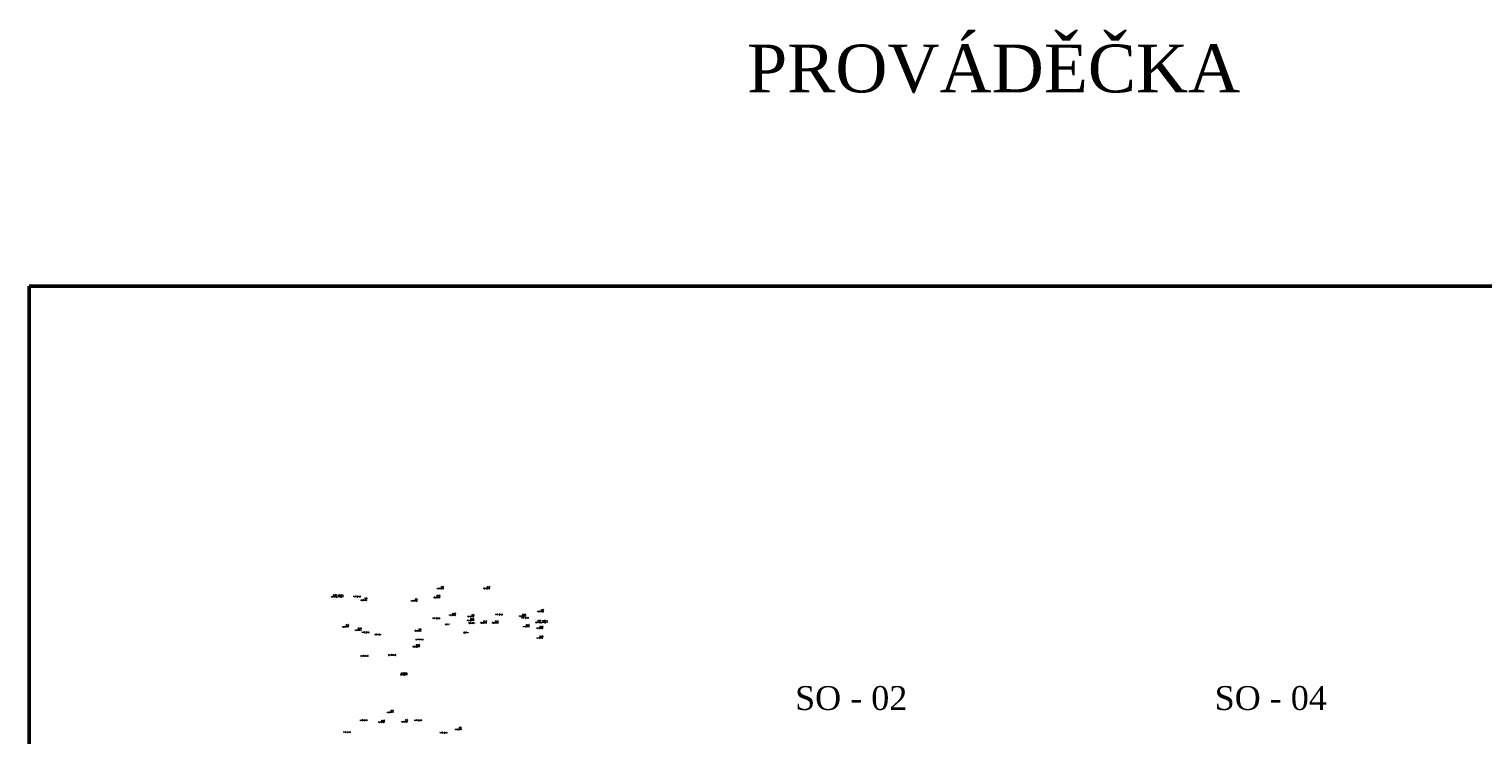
# Model space of a CAD drawing. Header units: millimetres. Extents: x 2886542 to 7567581, y -792623 to 134766.
# Tile 242 of 256: x 4368214 to 4849202, y -230167 to 3234. Entities that reach past the tile are written whole.
import ezdxf

# ---------------------------------------------------------------- set-up
doc = ezdxf.new("R2010")
doc.units = ezdxf.units.MM
doc.linetypes.add('DASHDOTX2', pattern=[50.8, 25.4, -12.7, 0, -12.7])
doc.layers.add('požárničina', color=10, linetype='Continuous')
doc.styles.get("Standard").update_dxf_attribs({"font": 'arial.ttf'})

msp = doc.modelspace()

# ---------------------------------------------------------------- linework, layer by layer
at = {"layer": 'požárničina', "color": 1, "linetype": 'Continuous', "lineweight": 50}
msp.add_lwpolyline([(4368213.7, -81781.5), (5005915.6, -81781.5), (5005915.6, -600394.2), (4368213.7, -600394.2)], close=True, dxfattribs=at)

# ---------------------------------------------------------------- texts
at = {"layer": 'požárničina', "linetype": 'DASHDOTX2', "lineweight": 50, "ltscale": 30, "attachment_point": 1}
for s, insert, char_height, width in [('{\\fTimes New Roman|b0|i0|c238|p18;PROVÁDĚČKA}', (4605753.8, -1876.6), 15805.436, 147527.841), ('{\\fTimes New Roman|b0|i0|c238|p18;SO - 02}', (4621629.5, -214021.9), 7902.718, 73763.921), ('{\\fTimes New Roman|b0|i0|c238|p18;SO - 04}', (4760443.2, -214021.9), 7902.718, 73763.921)]:
    msp.add_mtext(s, dxfattribs=dict(at, insert=insert, char_height=char_height, width=width))
at = {"layer": 'požárničina', "color": 1, "lineweight": 30, "attachment_point": 3}
for s, insert, char_height, width in [('{\\Ftxt,bigfont|c238;EI15\\Pviz.kap.8.6}', (4505327.6, -181037.2), 307.125, 715494.708), ('{\\Ftxt,bigfont|c238;EI15\\Pviz.kap.8.6}', (4520644.2, -181037.2), 307.125, 715494.708), ('{\\Ftxt,bigfont|c238;Dveře vybaveny \\Ppanikovou klikou !}', (4472101.8, -183765.4), 307.125, 715494.708), ('{\\Ftxt,bigfont|c238;1xP6 (21A)}', (4477833.2, -184255.7), 307.125, 715494.708), ('{\\Ftxt,bigfont|c238;R15\\Pviz.kap.8.6}', (4480034.1, -184866.9), 307.125, 715494.708), ('{\\Ftxt,bigfont|c238;R15\\Pviz.kap.8.6}', (4496651.1, -185127.5), 307.125, 715494.708), ('{\\Ftxt,bigfont|c238;EW15\\Pviz.kap.8.6}', (4504203.2, -184006.3), 307.125, 715494.708), ('{\\Ftxt,bigfont|c238;1xP6 (21A)}', (4504060, -191433.2), 307.125, 715494.708), ('{\\Ftxt,bigfont|c238;EW15\\Pviz.kap.8.6}', (4509328.9, -189856.9), 307.125, 715494.708), ('{\\Ftxt,bigfont|c238;REI45\\PREI180DP1}', (4515378.7, -191663.4), 307.125, 715494.708), ('{\\Ftxt,bigfont|c238;R15\\Pviz.kap.8.6}', (4515428.7, -190333.4), 307.125, 715494.708), ('{\\Ftxt,bigfont|c238;1xP6 (21A)}', (4524780.8, -190203), 307.125, 715494.708), ('{\\Ftxt,bigfont|c238;REI45\\PREI180DP1}', (4532546.7, -190237.2), 307.125, 715494.708), ('{\\Ftxt,bigfont|c238;1xP6 (21A)}', (4533398.4, -191294.5), 307.125, 715494.708), ('{\\Ftxt,bigfont|c238;Dveře vybaveny \\Ppanikovou klikou !}', (4539683.1, -192262.5), 307.125, 715494.708), ('{\\Ftxt,bigfont|c238;EI15\\Pviz.kap.8.6}', (4538446.7, -188660.4), 307.125, 715494.708), ('{\\Ftxt,bigfont|c238;EI15\\Pviz.kap.8.6}', (4473979.5, -193668.5), 307.125, 715494.708), ('{\\Ftxt,bigfont|c238;EW15\\Pviz.kap.8.6}', (4478137, -194778.6), 307.125, 715494.708), ('{\\Ftxt,bigfont|c238;1xP6 (21A)}', (4480680.9, -196120.4), 307.125, 715494.708), ('{\\Ftxt,bigfont|c238;D25-30m}', (4484657.8, -196811.8), 307.125, 715494.708), ('{\\Ftxt,bigfont|c238;R15\\Pviz.kap.8.6}', (4497927.7, -195065.9), 307.125, 715494.708), ('{\\Ftxt,bigfont|c238;zazdít !}', (4507396.2, -193391.4), 307.125, 715494.708), ('{\\Ftxt,bigfont|c238;zazdít !}', (4513493.5, -196139.2), 307.125, 715494.708), ('{\\Ftxt,bigfont|c238;D25-30m}', (4515672.5, -193015.7), 307.125, 715494.708), ('{\\Ftxt,bigfont|c238;EW15\\Pviz.kap.8.6}', (4519639.2, -192407.2), 307.125, 715494.708), ('{\\Ftxt,bigfont|c238;EW15\\Pviz.kap.8.6}', (4523500.1, -192407.2), 307.125, 715494.708), ('{\\Ftxt,bigfont|c238;EW15\\Pviz.kap.8.6}', (4533731.7, -193656.1), 307.125, 715494.708), ('{\\Ftxt,bigfont|c238;EW15\\Pviz.kap.8.6}', (4538246.7, -194187.2), 307.125, 715494.708), ('{\\Ftxt,bigfont|c238;REI45\\PREI180DP1}', (4497412.8, -200307.2), 307.125, 715494.708), ('{\\Ftxt,bigfont|c238;EW15DP3-C}', (4498669.4, -198472.7), 307.125, 715494.708), ('{\\Ftxt,bigfont|c238;EW15\\Pviz.kap.8.6}', (4538246.7, -197407.2), 307.125, 715494.708), ('{\\Ftxt,bigfont|c238;EW15DP3-C}', (4480424, -203890.2), 307.125, 715494.708), ('{\\Ftxt,bigfont|c238;EW15DP3-C}', (4489619, -203590.2), 307.125, 715494.708), ('{\\Ftxt,bigfont|c238;\\PREI180DP1}', (4493283.9, -209606.9, 1471.2), 307.048, 715315.119), ('{\\Ftxt,bigfont|c238;\\PREI30DP3}', (4493283.9, -209128.9, 1471.2), 307.048, 715315.119), ('{\\Ftxt,bigfont|c238;1xP6 (21A)}', (4480062.6, -225153.7), 307.125, 715494.708), ('{\\Ftxt,bigfont|c238;EW15\\Pviz.kap.8.1}', (4485846.5, -225268.6), 307.125, 715494.708), ('{\\Ftxt,bigfont|c238;EI15\\Pviz.kap.8.1}', (4488750.5, -221986.9), 307.125, 715494.708), ('{\\Ftxt,bigfont|c238;R15\\Pviz.kap.8.1}', (4493453.2, -225098.1), 307.125, 715494.708), ('{\\Ftxt,bigfont|c238;1xP6 (21A)}', (4498062.6, -225153.7), 307.125, 715494.708), ('{\\Ftxt,bigfont|c238;1xP6 (21A)}', (4474472.9, -229102.7), 307.125, 715494.708), ('{\\Ftxt,bigfont|c238;1xP6 (21A)}', (4506452.5, -229307), 307.125, 715494.708), ('{\\Ftxt,bigfont|c238;R30\\Pviz.kap.8.1}', (4511242.2, -227636.9), 307.125, 715494.708)]:
    msp.add_mtext(s, dxfattribs=dict(at, insert=insert, char_height=char_height, width=width))

doc.saveas('drawing.dxf')
